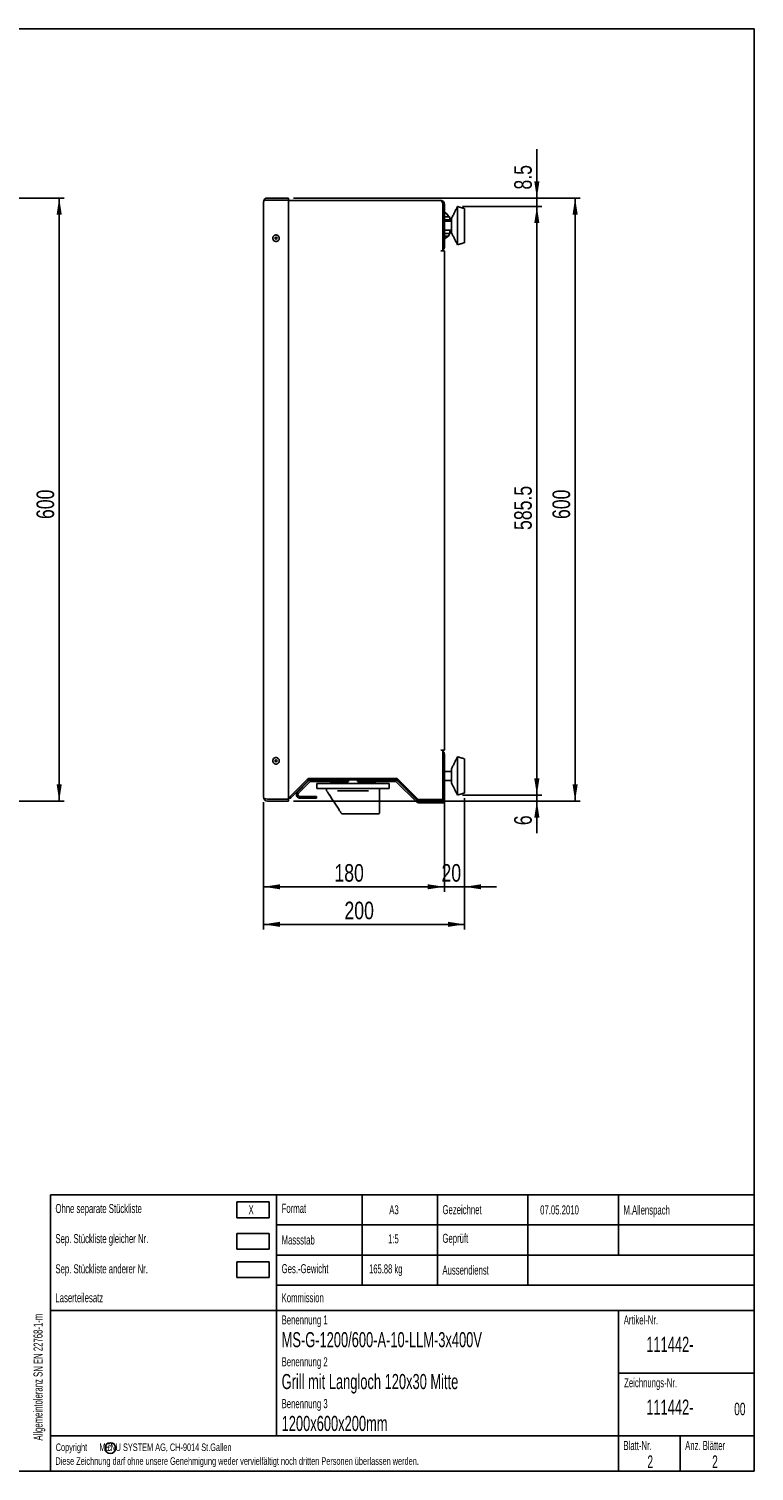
# Model space of a CAD drawing. Extents: x 24 to 2074, y 25 to 1460.
# Tile 4 of 4: x 1353 to 2074, y 25 to 1460. Entities that reach past the tile are written whole.
import ezdxf

# ---------------------------------------------------------------- set-up
doc = ezdxf.new("R2010")
doc.units = 0
doc.layers.get('0').update_dxf_attribs({"linetype": 'CONTINUOUS'})
doc.layers.add('SLD-0', color=179, linetype='CONTINUOUS')
doc.styles.add('SLDTEXTSTYLE0', font='TXT', dxfattribs={"width": 0.605})
doc.styles.add('SLDTEXTSTYLE1', font='TXT', dxfattribs={"width": 0.638186})
doc.styles.add('SLDTEXTSTYLE2', font='TXT', dxfattribs={"width": 0.75})
doc.dimstyles.new('SLDDIMSTYLE0', dxfattribs={"dimtxt": 17.5, "dimasz": 16.51, "dimexe": 0, "dimexo": 0.0625, "dimgap": 4.375, "dimtad": 1, "dimdec": 1, "dimrnd": 1e-09, "dimzin": 12, "dimtxsty": 'SLDTEXTSTYLE2', "dimsah": 1, "dimcen": 0.09, "dimazin": 3, "dimtfac": 1, "dimtdec": 1, "dimtofl": 0, "dimtmove": 0, "dimatfit": 3, "dimtolj": 1, "dimtzin": 12})
doc.dimstyles.new('SLDDIMSTYLE1', dxfattribs={"dimtxt": 17.5, "dimasz": 16.51, "dimexe": 0, "dimexo": 0.0625, "dimgap": 4.375, "dimtad": 1, "dimdec": 1, "dimrnd": 1e-09, "dimzin": 12, "dimtxsty": 'SLDTEXTSTYLE2', "dimsah": 1, "dimcen": 0.09, "dimazin": 3, "dimtfac": 1, "dimtdec": 1, "dimtofl": 0, "dimtmove": 0, "dimatfit": 3, "dimtolj": 1, "dimtzin": 12})

# ---------------------------------------------------------------- blocks, each defined once
blk = doc.blocks.new('*D2')
at = {"layer": 'SLD-0'}
for p, q in [((1304.9, 1291.7), (1387.7, 1291.7)), ((1382.7, 1291.7), (1382.7, 691.7)), ((1304.9, 691.7), (1387.7, 691.7))]:
    blk.add_line(p, q, dxfattribs=at)
for points in [[(1382.7, 1291.7), (1380.2, 1275.2), (1385.3, 1275.2)], [(1382.7, 691.7), (1385.3, 708.2), (1380.2, 708.2)]]:
    blk.add_solid(points, dxfattribs=at)
at = {"layer": 'SLD-0', "insert": (1360.2, 972.3), "char_height": 17.5, "attachment_point": 1, "rotation": 90, "style": 'SLDTEXTSTYLE2'}
blk.add_mtext('600', dxfattribs=at)
blk = doc.blocks.new('*D7')
at = {"layer": 'SLD-0'}
for p, q in [((1857.9, 1291.7), (1857.9, 1340.3)), ((1615.9, 1291.7), (1862.9, 1291.7)), ((1857.9, 1291.7), (1857.9, 1283.2)), ((1783.9, 1283.2), (1862.9, 1283.2)), ((1857.9, 1283.2), (1857.9, 1251.5))]:
    blk.add_line(p, q, dxfattribs=at)
for points in [[(1857.9, 1291.7), (1860.4, 1308.2), (1855.3, 1308.2)], [(1857.9, 1283.2), (1855.3, 1266.7), (1860.4, 1266.7)]]:
    blk.add_solid(points, dxfattribs=at)
at = {"layer": 'SLD-0', "insert": (1835.3, 1300.1), "char_height": 17.5, "attachment_point": 1, "rotation": 90, "style": 'SLDTEXTSTYLE2'}
blk.add_mtext('8.5', dxfattribs=at)
blk = doc.blocks.new('*D8')
at = {"layer": 'SLD-0'}
for p, q in [((1783.9, 1283.2), (1862.9, 1283.2)), ((1857.9, 1283.2), (1857.9, 697.7)), ((1783.9, 697.7), (1862.9, 697.7))]:
    blk.add_line(p, q, dxfattribs=at)
for points in [[(1857.9, 1283.2), (1855.3, 1266.7), (1860.4, 1266.7)], [(1857.9, 697.7), (1860.4, 714.2), (1855.3, 714.2)]]:
    blk.add_solid(points, dxfattribs=at)
at = {"layer": 'SLD-0', "insert": (1835.3, 961.4), "char_height": 17.5, "attachment_point": 1, "rotation": 90, "style": 'SLDTEXTSTYLE2'}
blk.add_mtext('585.5', dxfattribs=at)
blk = doc.blocks.new('*D9')
at = {"layer": 'SLD-0'}
for p, q in [((1857.9, 697.7), (1857.9, 729.5)), ((1615.9, 691.7), (1862.9, 691.7)), ((1783.9, 697.7), (1862.9, 697.7)), ((1857.9, 697.7), (1857.9, 691.7)), ((1857.9, 691.7), (1857.9, 659.7))]:
    blk.add_line(p, q, dxfattribs=at)
for points in [[(1857.9, 697.7), (1860.4, 714.2), (1855.3, 714.2)], [(1857.9, 691.7), (1855.3, 675.2), (1860.4, 675.2)]]:
    blk.add_solid(points, dxfattribs=at)
at = {"layer": 'SLD-0', "insert": (1835.3, 667.7), "char_height": 17.5, "attachment_point": 1, "rotation": 90, "style": 'SLDTEXTSTYLE2'}
blk.add_mtext('6', dxfattribs=at)
blk = doc.blocks.new('*D10')
at = {"layer": 'SLD-0'}
for p, q in [((1615.9, 1291.7), (1900.9, 1291.7)), ((1895.9, 691.7), (1895.9, 1291.7)), ((1615.9, 691.7), (1900.9, 691.7))]:
    blk.add_line(p, q, dxfattribs=at)
for points in [[(1895.9, 1291.7), (1893.4, 1275.2), (1898.5, 1275.2)], [(1895.9, 691.7), (1898.5, 708.2), (1893.4, 708.2)]]:
    blk.add_solid(points, dxfattribs=at)
at = {"layer": 'SLD-0', "insert": (1873.4, 972.3), "char_height": 17.5, "attachment_point": 1, "rotation": 90, "style": 'SLDTEXTSTYLE2'}
blk.add_mtext('600', dxfattribs=at)
blk = doc.blocks.new('*D11')
at = {"layer": 'SLD-0'}
for p, q in [((1765.9, 737.2), (1765.9, 601.4)), ((1585.9, 690.7), (1585.9, 601.4)), ((1585.9, 606.4), (1765.9, 606.4))]:
    blk.add_line(p, q, dxfattribs=at)
for points in [[(1585.9, 606.4), (1602.4, 603.9), (1602.4, 608.9)], [(1765.9, 606.4), (1749.4, 608.9), (1749.4, 603.9)]]:
    blk.add_solid(points, dxfattribs=at)
at = {"layer": 'SLD-0', "insert": (1656.5, 629), "char_height": 17.5, "attachment_point": 1, "style": 'SLDTEXTSTYLE2'}
blk.add_mtext('180', dxfattribs=at)
blk = doc.blocks.new('*D12')
at = {"layer": 'SLD-0'}
for p, q in [((1765.9, 737.2), (1765.9, 601.4)), ((1785.9, 694.7), (1785.9, 601.4)), ((1765.9, 606.4), (1734.2, 606.4)), ((1765.9, 606.4), (1785.9, 606.4)), ((1785.9, 606.4), (1817.7, 606.4))]:
    blk.add_line(p, q, dxfattribs=at)
for points in [[(1765.9, 606.4), (1749.4, 608.9), (1749.4, 603.9)], [(1785.9, 606.4), (1802.4, 603.9), (1802.4, 608.9)]]:
    blk.add_solid(points, dxfattribs=at)
at = {"layer": 'SLD-0', "insert": (1763, 629), "char_height": 17.5, "attachment_point": 1, "style": 'SLDTEXTSTYLE2'}
blk.add_mtext('20', dxfattribs=at)
blk = doc.blocks.new('*D13')
at = {"layer": 'SLD-0'}
for p, q in [((1585.9, 690.7), (1585.9, 564)), ((1785.9, 694.7), (1785.9, 564)), ((1785.9, 569), (1585.9, 569))]:
    blk.add_line(p, q, dxfattribs=at)
for points in [[(1585.9, 569), (1602.4, 566.5), (1602.4, 571.6)], [(1785.9, 569), (1769.4, 571.6), (1769.4, 566.5)]]:
    blk.add_solid(points, dxfattribs=at)
at = {"layer": 'SLD-0', "insert": (1666.5, 591.6), "char_height": 17.5, "attachment_point": 1, "style": 'SLDTEXTSTYLE2'}
blk.add_mtext('200', dxfattribs=at)

msp = doc.modelspace()

# ---------------------------------------------------------------- linework, layer by layer
at = {"color": 7, "linetype": 'CONTINUOUS'}
for p, q in [((2074, 1460), (24, 1460)), ((2074, 25), (2074, 1460)), ((1610.92, 1291.7), (1589.92, 1291.7)), ((1610.92, 1291.7), (1610.92, 1289.7)), ((1585.92, 695.7), (1585.92, 1287.7)), ((1589.92, 1289.7), (1610.92, 1289.7)), ((1610.92, 1289.7), (1610.92, 693.7)), ((1610.92, 1289.21), (1762.42, 1289.21)), ((1764.35, 1285.71), (1764.35, 1239.11)), ((1764.42, 1285.71), (1764.42, 1242.71)), ((1765.92, 1285.71), (1765.92, 1242.71)), ((1765.92, 1277.53), (1770.86, 1272.84)), ((1778.92, 1245.21), (1778.92, 1283.21)), ((1785.92, 1247.21), (1785.92, 1281.21)), ((1764.42, 1272.84), (1764.35, 1272.84)), ((1770.86, 1272.84), (1765.92, 1272.84)), ((1765.92, 1270.06), (1771.83, 1270.06)), ((1771.83, 1270.06), (1771.76, 1268.76)), ((1771.79, 1269.26), (1771.91, 1268.76)), ((1772.92, 1257.21), (1772.92, 1271.21)), ((1764.42, 1256.34), (1764.35, 1256.34)), ((1771.17, 1256.34), (1765.92, 1256.34)), ((1765.92, 1253.78), (1769.95, 1253.78)), ((1769.95, 1253.78), (1765.92, 1250.98)), ((1768.52, 1252.78), (1767.94, 1252.17)), ((1771.33, 1259.67), (1771.17, 1256.34)), ((1764.35, 1239.11), (1762.42, 1239.11)), ((1764.35, 1239.11), (1765.92, 1239.11)), ((1765.92, 742.21), (1765.92, 1239.11)), ((1762.42, 742.21), (1764.35, 742.21)), ((1764.35, 742.21), (1764.35, 693.21)), ((1765.92, 742.21), (1764.35, 742.21)), ((1764.42, 695.21), (1764.42, 738.21)), ((1764.67, 742.21), (1764.67, 740.89)), ((1765.92, 695.21), (1765.92, 738.21)), ((1778.92, 697.71), (1778.92, 735.71)), ((1785.92, 699.71), (1785.92, 733.71)), ((1772.92, 709.71), (1772.92, 723.71)), ((1611.92, 695.71), (1630.42, 714.21)), ((1630.46, 712.13), (1613.54, 695.21)), ((1619.7, 700.66), (1630.73, 711.69)), ((1620.76, 699.6), (1631.79, 710.63)), ((1630.42, 714.21), (1718.92, 714.21)), ((1631.87, 712.71), (1718.09, 712.71)), ((1651.48, 711.21), (1633.2, 711.21)), ((1710.98, 709.01), (1638.98, 709.01)), ((1710.98, 704.11), (1638.98, 704.11)), ((1648.72, 701.95), (1648.72, 704.11)), ((1670.48, 711.21), (1651.48, 711.21)), ((1659.35, 709.69), (1659.92, 709.31)), ((1659.87, 709.69), (1662.09, 709.69)), ((1660.55, 709.31), (1659.92, 709.31)), ((1667.48, 709.31), (1660.55, 709.31)), ((1662.21, 709.21), (1662.21, 709.31)), ((1663.75, 709.21), (1662.21, 709.21)), ((1663.75, 709.21), (1663.75, 709.31)), ((1664.11, 709.21), (1663.75, 709.21)), ((1664.11, 709.21), (1664.11, 709.31)), ((1665.42, 709.21), (1664.11, 709.21)), ((1665.42, 709.21), (1665.42, 709.31)), ((1667.18, 709.21), (1665.42, 709.21)), ((1667.18, 709.21), (1667.18, 709.31)), ((1682.48, 709.21), (1667.48, 709.21)), ((1698.48, 711.21), (1679.48, 711.21)), ((1691.55, 709.31), (1682.48, 709.31)), ((1687.87, 709.69), (1690.09, 709.69)), ((1691.92, 709.31), (1691.55, 709.31)), ((1692.7, 709.83), (1691.92, 709.31)), ((1716.8, 711.21), (1698.48, 711.21)), ((1718.22, 710.63), (1737.73, 691.11)), ((1718.92, 714.21), (1739.92, 693.21)), ((1719.28, 711.69), (1738.8, 692.17)), ((1719.51, 712.13), (1738.9, 692.74)), ((1610.92, 693.7), (1589.92, 693.7)), ((1589.92, 691.7), (1610.92, 691.7)), ((1610.92, 695.71), (1611.92, 695.71)), ((1611.07, 695.69), (1610.92, 695.69)), ((1611.07, 694.19), (1610.92, 694.19)), ((1610.92, 691.7), (1610.92, 693.7)), ((1622.17, 696.18), (1625.19, 696.18)), ((1625.19, 694.68), (1622.17, 694.68)), ((1625.19, 696.18), (1637.26, 696.18)), ((1637.26, 694.68), (1625.19, 694.68)), ((1637.26, 696.18), (1638.72, 696.18)), ((1638.72, 694.68), (1637.26, 694.68)), ((1638.72, 696.18), (1638.72, 694.68)), ((1660.78, 683.47), (1655.56, 691.47)), ((1690.48, 702.01), (1659.49, 702.01)), ((1739.92, 693.21), (1764.35, 693.21)), ((1740.21, 691.59), (1760.76, 691.59)), ((1740.21, 690.09), (1760.76, 690.09)), ((1741.37, 691.71), (1762.42, 691.71)), ((1760.76, 691.59), (1765.76, 691.59)), ((1765.76, 690.09), (1760.76, 690.09)), ((1765.76, 691.59), (1765.76, 690.09)), ((1699.78, 679.01), (1664.22, 679.01)), ((1700.28, 679.01), (1699.78, 679.01)), ((24, 25), (2074, 25))]:
    msp.add_line(p, q, dxfattribs=at)
at = {"color": 7, "linetype": 'CONTINUOUS', "flags": 128}
for points in [[(1765.92, 1250.54), (1767.34, 1251.6), (1768.45, 1252.73)], [(1771.91, 1259.67), (1771.68, 1258.78), (1771.22, 1257.37)], [(1771.24, 1257.8), (1771.51, 1258.66), (1771.77, 1259.67)], [(1764.35, 1242.18), (1764.38, 1242.32), (1764.42, 1242.71)], [(1764.42, 738.21), (1764.38, 738.6), (1764.35, 738.74)], [(1611.07, 695.69), (1611.26, 695.7), (1611.38, 695.71)], [(1651.21, 698.14), (1650.24, 699.62), (1649.5, 700.76), (1648.99, 701.54), (1648.72, 701.95)], [(1655.56, 691.47), (1654.01, 693.84), (1652.54, 696.09), (1651.21, 698.14)], [(1764.35, 694.68), (1764.38, 694.82), (1764.42, 695.21)], [(1663.39, 679.47), (1663.35, 679.53), (1663.23, 679.71), (1663.04, 680), (1662.78, 680.4), (1662.45, 680.9), (1662.08, 681.47), (1661.67, 682.1), (1661.23, 682.77), (1660.78, 683.47)]]:
    msp.add_lwpolyline(points, dxfattribs=at)
at = {"color": 7, "linetype": 'CONTINUOUS'}
for centre in [(1598.42, 1251.7), (1598.42, 731.7)]:
    msp.add_circle(centre, 1, dxfattribs=at)
for centre, radius, start, end in [((1589.92, 1287.7), 4, 90, 180), ((1759.42, 1267.84), 11.96, 30.52071, 57.08831), ((1764.22, 1271.92), 0.2, 0, 49.72578), ((1758.78, 1267), 13.02, 31.06263, 43.50847), ((1752.5, 1264.91), 20, 14.92723, 23.35652), ((1764.22, 1256.51), 0.2, 310.27422, 0), ((1754.26, 1262.79), 18.1, 330.11769, 339.12819), ((1762.42, 1242.71), 3.5, 303.45113, 0), ((1762.42, 738.21), 3.5, 0, 56.54887), ((1764.22, 724.42), 0.2, 0, 49.72578), ((1631.87, 710.71), 3.5, 91.41772, 133.31402), ((1631.87, 710.71), 2, 90, 135), ((1633.2, 709.21), 3.5, 90, 135), ((1633.2, 709.21), 2, 90, 135), ((1659.87, 733.52), 23.84, 249.38865, 270), ((1662.09, 733.52), 23.84, 270, 290.61135), ((1687.87, 733.52), 23.84, 249.38865, 270), ((1690.09, 733.52), 23.84, 270, 290.61135), ((1716.8, 709.21), 3.5, 45, 90), ((1716.8, 709.21), 2, 45, 90), ((1718.09, 710.71), 2, 45, 90), ((1718.09, 710.71), 3.5, 74.01718, 88.58228), ((1764.22, 709.01), 0.2, 310.27422, 0), ((1589.92, 695.7), 4, 180, 270), ((1611.07, 697.69), 3.5, 270, 315), ((1622.17, 698.18), 3.5, 135, 261.44236), ((1622.17, 698.18), 2, 135, 254.90575), ((1740.21, 693.59), 3.5, 225, 270), ((1740.21, 693.59), 2, 225, 270), ((1741.37, 695.21), 3.5, 225, 270), ((1762.42, 695.21), 3.5, 270, 0), ((1664.22, 680.01), 1, 213.11134, 270), ((1700.28, 680.01), 1, 270, 360)]:
    msp.add_arc(centre, radius, start, end, dxfattribs=at)
for centre, start_param, end_param in [((1589.92, 1287.7), 1.5707963, 3.1415927), ((1589.92, 695.7), 3.1415927, 4.712389)]:
    msp.add_ellipse(centre, major_axis=(4, 0), ratio=0.5, start_param=start_param, end_param=end_param, dxfattribs=at)
for points, knots in [([(1762.42, 1289.21), (1762.57, 1289.17), (1762.86, 1289.08), (1763.3, 1288.41), (1763.74, 1287.42), (1764.09, 1286.45), (1764.29, 1285.87), (1764.35, 1285.71)], [0, 0, 0, 0, 0.2275642, 0.4551851, 0.6828119, 0.9104322, 1, 1, 1, 1]), ([(1765.92, 1285.71), (1765.87, 1286.17), (1765.76, 1287.09), (1764.95, 1288.24), (1763.8, 1289.05), (1762.88, 1289.16), (1762.42, 1289.21)], [0, 0, 0, 0, 0.2500009, 0.4999982, 0.7499976, 1, 1, 1, 1]), ([(1764.42, 1285.71), (1764.39, 1285.97), (1764.32, 1286.48), (1764.05, 1286.98), (1763.84, 1287.13), (1763.84, 1287.13)], [0, 0, 0, 0, 0.4995633, 0.9991082, 1, 1, 1, 1]), ([(1601.02, 1253.66), (1601.21, 1253.34), (1601.59, 1252.72), (1601.73, 1251.6), (1601.52, 1250.51), (1600.95, 1249.56), (1600.1, 1248.84), (1599.06, 1248.45), (1597.94, 1248.42), (1596.89, 1248.76), (1596, 1249.44), (1595.39, 1250.37), (1595.12, 1251.45), (1595.22, 1252.55), (1595.69, 1253.56), (1596.46, 1254.37), (1597.45, 1254.87), (1598.55, 1255.01), (1599.64, 1254.78), (1600.48, 1254.28), (1600.87, 1253.83), (1601.02, 1253.66)], [0, 0, 0, 0, 0.0536889, 0.107377, 0.1610653, 0.214754, 0.2684428, 0.3221317, 0.3758205, 0.4295092, 0.4831978, 0.5368863, 0.590575, 0.6442635, 0.6979528, 0.7516419, 0.8053305, 0.8590193, 0.9127082, 0.9663967, 1, 1, 1, 1]), ([(1599.12, 728.52), (1598.75, 728.48), (1598.03, 728.39), (1596.96, 728.73), (1596.06, 729.38), (1595.42, 730.3), (1595.13, 731.37), (1595.2, 732.48), (1595.64, 733.5), (1596.39, 734.32), (1597.38, 734.84), (1598.47, 735.01), (1599.57, 734.81), (1600.53, 734.25), (1601.26, 733.41), (1601.66, 732.37), (1601.71, 731.26), (1601.38, 730.2), (1600.71, 729.31), (1599.91, 728.75), (1599.34, 728.59), (1599.12, 728.52)], [0, 0, 0, 0, 0.0536887, 0.1073773, 0.1610664, 0.2147551, 0.2684435, 0.3221321, 0.3758211, 0.4295095, 0.4831984, 0.5368872, 0.5905759, 0.6442647, 0.6979531, 0.751642, 0.8053311, 0.8590194, 0.9127085, 0.966397, 1, 1, 1, 1]), ([(1652.22, 697.83), (1652.22, 697.83), (1652.14, 697.82), (1651.94, 697.82), (1651.65, 697.86), (1651.38, 697.96), (1651.27, 698.06), (1651.22, 698.12)], [0, 0, 0, 0, 0.0058103, 0.1963765, 0.4732857, 0.7363906, 1, 1, 1, 1])]:
    msp.add_open_spline(points, degree=3, knots=knots, dxfattribs=at)
for points in [[(1764.42, 1279.41), (1764.35, 1279.34)], [(1765.92, 1285.71), (1764.42, 1285.71)], [(1778.92, 1283.21), (1772.92, 1271.21)], [(1785.92, 1281.21), (1778.92, 1283.21)], [(1764.35, 1273.08), (1764.42, 1273.01)], [(1772.92, 1268.76), (1765.92, 1268.76)], [(1764.42, 1255.41), (1764.35, 1255.34)], [(1764.35, 1249.08), (1764.42, 1249.01)], [(1765.92, 1259.67), (1772.92, 1259.67)], [(1772.92, 1257.21), (1778.92, 1245.21)], [(1778.92, 1245.21), (1785.92, 1247.21)], [(1778.92, 735.71), (1772.92, 723.71)], [(1785.92, 733.71), (1778.92, 735.71)], [(1772.92, 721.26), (1765.92, 721.26)], [(1638.98, 709.01), (1638.98, 704.11)], [(1651.48, 712.71), (1651.48, 711.21)], [(1667.48, 710.3), (1667.48, 709.21)], [(1669.98, 709.21), (1669.98, 709.01)], [(1670.48, 711.21), (1670.48, 712.71)], [(1679.48, 712.71), (1679.48, 711.21)], [(1679.98, 709.01), (1679.98, 709.21)], [(1682.48, 709.21), (1682.48, 710.3)], [(1698.48, 711.21), (1698.48, 712.71)], [(1701.28, 680.01), (1701.28, 704.11)], [(1710.98, 704.11), (1710.98, 709.01)], [(1765.92, 712.17), (1772.92, 712.17)], [(1772.92, 709.71), (1778.92, 697.71)], [(1621.65, 696.25), (1622.17, 696.18)], [(1622.17, 694.68), (1621.65, 694.72)], [(1651.21, 698.14), (1651.22, 698.12)], [(1778.92, 697.71), (1785.92, 699.71)]]:
    msp.add_open_spline(points, degree=1, dxfattribs=at)
at = {"layer": 'SLD-0'}
for p, q in [((2074, 300), (1374, 300)), ((1374, 300), (1374, 25)), ((1591.5, 292.81), (1559.59, 292.81)), ((1559.59, 292.81), (1559.59, 277.19)), ((1591.5, 277.19), (1591.5, 292.81)), ((1599, 300), (1599, 60)), ((1684, 210), (1684, 300)), ((1759, 300), (1759, 210)), ((1849, 300), (1849, 210)), ((1939, 300), (1939, 240)), ((2074, 300), (2074, 25)), ((1559.59, 277.19), (1591.5, 277.19)), ((1591.5, 261.52), (1559.59, 261.52)), ((1559.59, 261.52), (1559.59, 245.9)), ((1591.5, 245.9), (1591.5, 261.52)), ((2074, 270), (1599, 270)), ((1559.59, 245.9), (1591.5, 245.9)), ((1591.5, 233.22), (1559.59, 233.22)), ((1559.59, 233.22), (1559.59, 217.6)), ((1591.5, 217.6), (1591.5, 233.22)), ((2074, 240), (1599, 240)), ((1559.59, 217.6), (1591.5, 217.6)), ((2074, 210), (1599, 210)), ((2074, 185), (1374, 185)), ((1939, 185), (1939, 25)), ((1939, 122.5), (2074, 122.5)), ((2074, 60), (1374, 60)), ((2000.36, 60), (2000.36, 25)), ((2074, 25), (1374, 25))]:
    msp.add_line(p, q, dxfattribs=at)
msp.add_circle((1433.65, 47.95), 5.33, dxfattribs=at)

# ---------------------------------------------------------------- texts
at = {"color": 7, "linetype": 'CONTINUOUS', "attachment_point": 1, "style": 'SLDTEXTSTYLE0'}
for s, insert, char_height in [('1:5', (1709.98, 260.67), 9.017), ('165.88 kg', (1691.02, 230.74), 9.017), ('00', (2054.15, 93.11), 12.5), ('2', (1967.84, 40.63), 12.5), ('2', (2032.25, 40.62), 12.5)]:
    msp.add_mtext(s, dxfattribs=dict(at, insert=insert, char_height=char_height))
at = {"layer": 'SLD-0', "attachment_point": 1, "style": 'SLDTEXTSTYLE1'}
for s, insert, char_height in [('Ohne separate Stückliste', (1379, 290.81), 9.017), ('X', (1571.09, 289.58), 9.02), ('Format', (1604, 290.99), 9.017), ('A3        ', (1711.05, 289.54), 9.017), ('Gezeichnet', (1764, 289.64), 9.017), ('07.05.2010', (1861.15, 289.44), 9.017), ('M.Allenspach', (1944, 289.36), 9.017), ('Sep. Stückliste gleicher Nr.', (1379, 260.88), 9.017), ('Massstab', (1604, 259.56), 9.017), ('Geprüft', (1763.94, 261.21), 9.017), ('Sep. Stückliste anderer Nr.', (1379, 230.81), 9.017), ('Ges.-Gewicht', (1604, 230.99), 9.017), ('Aussendienst', (1763.94, 229.56), 9.017), ('Laserteilesatz', (1379, 202.06), 9.017), ('Kommission', (1604, 202.06), 9.017), ('Benennung 1', (1604, 179.98), 9.017), ('Artikel-Nr.', (1944.33, 179.98), 9.017), ('MS-G-1200/600-A-10-LLM-3x400V', (1604, 163.31), 15), ('111442-', (1966.7, 158.71), 15), ('Benennung 2', (1604, 138.33), 9.017), ('Grill mit Langloch 120x30 Mitte', (1604, 121.66), 15), ('Zeichnungs-Nr.', (1944.71, 117.48), 9.017), ('Benennung 3', (1604, 96.68), 9.017), ('111442-', (1966.7, 96.21), 15), ('1200x600x200mm', (1604, 79.96), 15), ('Copyright      MENU SYSTEM AG, CH-9014 St.Gallen', (1379.28, 52.53), 7.493), ('c', (1430.92, 52.74), 7.49), ('Blatt-Nr.', (1944, 54.98), 9.017), ('Anz. Blätter', (2005.36, 54.98), 9.017), ('Diese Zeichnung darf ohne unsere Genehmigung weder vervielfältigt noch dritten Personen überlassen werden.', (1379, 38.78), 7.493)]:
    msp.add_mtext(s, dxfattribs=dict(at, insert=insert, char_height=char_height))
at = {"layer": 'SLD-0', "insert": (1357.21, 55.44), "char_height": 9.017, "attachment_point": 1, "rotation": 90, "style": 'SLDTEXTSTYLE1'}
msp.add_mtext('Allgemeintoleranz SN EN 22768-1-m', dxfattribs=at)

# ---------------------------------------------------------------- dimensions: what is measured, and where the dimension line sits
at = {"layer": 'SLD-0'}
for base, p1, p2, dimstyle, picture, middle in [((1857.86, 1283.21), (1610.92, 1291.7), (1778.92, 1283.21), 'SLDDIMSTYLE1', '*D7', (1857.86, 1316.22)), ((1382.73, 691.7), (1299.91, 1291.7), (1299.91, 691.7), 'SLDDIMSTYLE0', '*D2', (1382.73, 991.7)), ((1895.92, 1291.7), (1610.92, 691.7), (1610.92, 1291.7), 'SLDDIMSTYLE0', '*D10', (1895.92, 991.7)), ((1857.86, 697.71), (1778.92, 1283.21), (1778.92, 697.71), 'SLDDIMSTYLE0', '*D8', (1857.86, 990.46)), ((1857.86, 691.7), (1778.92, 697.71), (1610.92, 691.7), 'SLDDIMSTYLE1', '*D9', (1857.86, 674.13))]:
    dim = msp.add_linear_dim(base=base, p1=p1, p2=p2, angle=90, dimstyle=dimstyle, dxfattribs=at)
    dim.commit()
    dim.dimension.update_dxf_attribs({"geometry": picture, "text_midpoint": middle, "dimtype": 160})
for base, p1, p2, dimstyle, picture, middle in [((1765.92, 606.4), (1585.92, 695.7), (1765.92, 742.21), 'SLDDIMSTYLE0', '*D11', (1675.92, 606.4)), ((1785.92, 606.4), (1765.92, 742.21), (1785.92, 699.71), 'SLDDIMSTYLE1', '*D12', (1775.92, 606.4)), ((1585.92, 569.01), (1785.92, 699.71), (1585.92, 695.7), 'SLDDIMSTYLE0', '*D13', (1685.92, 569.01))]:
    dim = msp.add_linear_dim(base=base, p1=p1, p2=p2, dimstyle=dimstyle, dxfattribs=at)
    dim.commit()
    dim.dimension.update_dxf_attribs({"geometry": picture, "text_midpoint": middle, "dimtype": 160})

doc.saveas('drawing.dxf')
